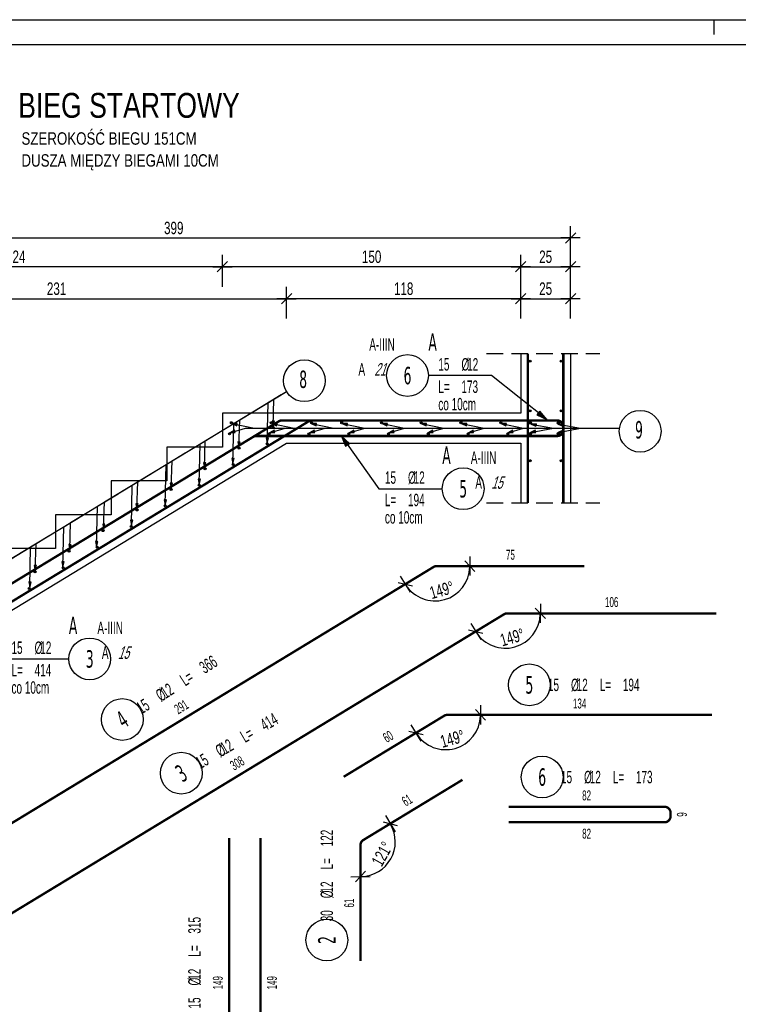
# Model space of a CAD drawing. Header units: millimetres. Extents: x 357 to 339450, y 65 to 10017.
# Tile 3 of 24: x 609 to 970, y 558 to 1053. Entities that reach past the tile are written whole.
import ezdxf
from ezdxf.enums import TextEntityAlignment as Align

# ---------------------------------------------------------------- set-up
doc = ezdxf.new("R2010")
doc.units = ezdxf.units.MM
doc.header["$LTSCALE"] = 25
doc.linetypes.add('Ukryta', pattern=[1, 0.333333, -0.166667, 0.333333, -0.166667])
for name, color, linetype in [('BA_txg', 3, 'Continuous'), ('BA_txs', 2, 'Continuous'), ('BA_wic', 1, 'Continuous'), ('BA_wig', 3, 'Continuous'), ('BA_wis', 2, 'Continuous'), ('BZ_odn', 1, 'Continuous'), ('BZ_opi1', 7, 'Continuous'), ('BZ_opi2', 4, 'Continuous'), ('BZ_opi3', 30, 'Continuous'), ('BZ_opi4', 53, 'Continuous'), ('BZ_P_prz', 4, 'Continuous'), ('BZ_P_wid', 3, 'Continuous'), ('BZ_P_wyc', 134, 'Continuous'), ('BZ_pdz', 2, 'Continuous'), ('BZ_pom', 6, 'Continuous'), ('BZ_ram', 2, 'Continuous'), ('BZ_wym', 1, 'Continuous')]:
    doc.layers.add(name, color=color, linetype=linetype)
doc.styles.add('BIKTBG', font='tahoma.ttf', dxfattribs={"width": 0.85})
doc.styles.add('BIKTC', font='bikromsw.shx', dxfattribs={"width": 0.85})
doc.styles.add('BIKTG', font='bikromsw.shx', dxfattribs={"width": 0.6})
doc.styles.add('BIKTS', font='bikromsw.shx', dxfattribs={"width": 0.6})
doc.styles.add('BIKWYM', font='bikromsw.shx', dxfattribs={"width": 0.7})
doc.dimstyles.new('BZ_KR_25_cm', dxfattribs={"dimscale": 0.25, "dimtxt": 25, "dimasz": 1.666667, "dimexe": 24, "dimexo": 0, "dimgap": 0, "dimtad": 0, "dimdec": 1, "dimrnd": 0.5, "dimzin": 9, "dimdsep": 46, "dimtxsty": 'BIKWYM', "dimblk": 'WYM-KR', "dimcen": 0, "dimdle": 20, "dimclrd": 256, "dimclre": 256, "dimclrt": 7, "dimadec": 0, "dimazin": 0, "dimtfac": 0.033333, "dimtdec": 1, "dimtmove": 0, "dimatfit": 3, "dimldrblk": 'WYM-KR', "dimfxl": 1, "dimtvp": 0.8, "dimtolj": 1, "dimarcsym": 0})
doc.dimstyles.new('BZ_ST_25_cm', dxfattribs={"dimscale": 0.25, "dimtxt": 25, "dimasz": 1.666667, "dimexe": 24, "dimexo": 0, "dimgap": 0, "dimtad": 0, "dimdec": 1, "dimrnd": 0.5, "dimdsep": 46, "dimtxsty": 'BIKWYM', "dimblk": 'WYM-ST', "dimcen": 0, "dimdle": 20, "dimclrd": 256, "dimclre": 256, "dimclrt": 7, "dimadec": 0, "dimazin": 0, "dimtfac": 0.033333, "dimtdec": 1, "dimtix": 1, "dimtmove": 2, "dimatfit": 3, "dimldrblk": 'WYM-ST', "dimfxl": 1, "dimtvp": 0.8, "dimtolj": 1, "dimtzin": 0, "dimarcsym": 0})

# ---------------------------------------------------------------- blocks, each defined once
blk = doc.blocks.new('PRET3')
blk.add_hatch(color=0).paths.add_polyline_path([(0.5, 0, 1), (-0.5, 0, 1)])
at = {"color": 0}
blk.add_circle((0, 0), 0.5, dxfattribs=at)
blk = doc.blocks.new('WYM-ST')
blk.add_hatch(color=256).paths.add_polyline_path([(-13, 2.9), (0, 0), (-13, -2.9)])
blk.add_lwpolyline([(0, 0), (-13, 2.9), (-13, -2.9), (0, 0)])
blk = doc.blocks.new('bik_BlkOpPretU', base_point=(105910.36, 88870.51))
at = {"layer": 'BZ_opi2', "style": 'BIKTBG', "width": 0.6}
blk.add_attdef('NUMER', text='', height=8.75, dxfattribs=at).set_placement((105925.86, 88870.51), align=Align.MIDDLE_CENTER)
at = {"layer": 'BZ_opi4', "style": 'BIKTS', "width": 0.6, "flags": 1}
for tag, p in [('SZTUK', (105915.36, 88851.76)), ('PRZEKROJ', (105915.36, 88833.01)), ('PRZEDR_FI', (105915.36, 88776.76))]:
    blk.add_attdef(tag, p, '', height=6.25, dxfattribs=at)
at = {"layer": 'BZ_pom', "width": 0.6}
for tag, p, height, style, flags in [('POZYCJA', (105915.36, 88861.14), 8.75, 'BIKTBG', 3), ('GATUNEK', (105915.36, 88842.39), 6.25, 'BIKTS', 1), ('METODA_L', (105915.36, 88804.89), 6.25, 'BIKTS', 3)]:
    blk.add_attdef(tag, p, '', height=height, dxfattribs=dict(at, style=style, flags=flags))
at = {"layer": 'BZ_wym', "width": 0.6}
for tag, p, height, style, flags in [('DLUGOSC', (105915.36, 88823.64), 6.25, 'BIKTS', 1), ('UWAGA', (105915.36, 88814.26), 6.25, 'BIKTS', 1), ('TYP_PRETA', (105915.36, 88795.51), 6.25, 'BIKTS', 3), ('PRZEDR_NR', (105915.36, 88786.14), 8.75, 'BIKTBG', 1), ('PRZEDR_L', (105915.36, 88767.39), 6.25, 'BIKTS', 1), ('PRZEDR_SZT', (105915.36, 88758.01), 6.25, 'BIKTS', 1), ('EURO_KOD', (105915.36, 88748.64), 6.25, 'BIKTS', 3), ('EURO_KOD_SEGMENTY', (105926.44, 88748.64), 6.25, 'BIKTS', 3), ('HAK_1', (105915.36, 88739.26), 6.25, 'BIKTS', 3), ('HAK_2', (105915.36, 88729.89), 6.25, 'BIKTS', 3), ('ID', (105915.36, 88720.51), 6.25, 'BIKTS', 3), ('ID_C', (105915.36, 88711.14), 6.25, 'BIKTS', 3), ('b_atr_0', (105915.36, 88701.76), 6.25, 'BIKTS', 3)]:
    blk.add_attdef(tag, p, '', height=height, dxfattribs=dict(at, style=style, flags=flags))
blk = doc.blocks.new('bik_BlkOpPret', base_point=(1524.45, 7050.26))
at = {"layer": 'BZ_opi1', "style": 'BIKTS', "width": 0.6}
for tag, p in [('SZTUK', (1533.83, 7057.76)), ('PRZEDR_FI', (1554.72, 7057.76)), ('PRZEKROJ', (1563.29, 7057.76)), ('DLUGOSC', (1568.65, 7024.01)), ('PRZEDR_L', (1533.83, 7024.01)), ('UWAGA', (1533.83, 6997.76))]:
    blk.add_attdef(tag, p, '', height=18.75, dxfattribs=at)
at = {"layer": 'BZ_opi2', "style": 'BIKTBG', "width": 0.6}
blk.add_attdef('NUMER', text='', height=26.25, dxfattribs=at).set_placement((1620.77, 7050.26), align=Align.MIDDLE_CENTER)
at = {"layer": 'BZ_pom', "width": 0.6}
for tag, p, height, style in [('POZYCJA', (1589.27, 7087.76), 26.25, 'BIKTBG'), ('GATUNEK', (1630.22, 7087.76), 18.75, 'BIKTS'), ('METODA_L', (1639.09, 7050.26), 18.75, 'BIKTS'), ('EURO_KOD', (1663.74, 7050.26), 18.75, 'BIKTS')]:
    blk.add_attdef(tag, p, '', height=height, dxfattribs=dict(at, style=style))
at = {"layer": 'BZ_wym', "width": 0.6}
for tag, p, height, style, flags in [('PRZEDR_NR', (1533.83, 6969.63), 26.25, 'BIKTBG', 1), ('PRZEDR_SZT', (1533.83, 6941.51), 18.75, 'BIKTS', 1), ('TYP_PRETA', (1533.83, 6913.38), 18.75, 'BIKTS', 3), ('EURO_KOD_SEGMENTY', (1567.58, 6885.26), 18.75, 'BIKTS', 3), ('HAK_1', (1533.83, 6857.13), 18.75, 'BIKTS', 3), ('HAK_2', (1533.83, 6829.01), 18.75, 'BIKTS', 3), ('ID', (1533.83, 6800.88), 18.75, 'BIKTS', 3), ('ID_C', (1533.83, 6772.76), 18.75, 'BIKTS', 3), ('b_atr_0', (1533.83, 6744.63), 18.75, 'BIKTS', 3)]:
    blk.add_attdef(tag, p, '', height=height, dxfattribs=dict(at, style=style, flags=flags))
blk = doc.blocks.new('WYM-KR')
at = {"linetype": 'ByBlock'}
blk.add_line((11.52, 0), (-11.52, 0), dxfattribs=at)
at = {"color": 7, "linetype": 'ByBlock'}
blk.add_line((6.24, 6.24), (-6.24, -6.24), dxfattribs=at)
blk = doc.blocks.new('*D1295')
at = {"layer": 'BZ_wym', "lineweight": -2}
for p, q in [((511.48, 902.25), (511.48, 918.25)), ((742.68, 902.25), (742.68, 918.25)), ((511.9, 912.25), (742.27, 912.25))]:
    blk.add_line(p, q, dxfattribs=at)
at = {"layer": 'Defpoints', "color": 0}
for p in [(742.68, 912.25), (511.48, 902.25), (742.68, 902.25)]:
    blk.add_point(p, dxfattribs=at)
at = {"layer": 'BZ_wym', "lineweight": -2, "xscale": 0.4166666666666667, "yscale": 0.4166666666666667, "zscale": 0.4166666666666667, "rotation": 180}
blk.add_blockref('WYM-KR', (511.48, 912.25), dxfattribs=at)
at = {"layer": 'BZ_wym', "lineweight": -2, "xscale": 0.4166666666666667, "yscale": 0.4166666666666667, "zscale": 0.4166666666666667}
blk.add_blockref('WYM-KR', (742.68, 912.25), dxfattribs=at)
at = {"layer": 'BZ_wym', "color": 7, "insert": (627.08, 917.25), "char_height": 6.25, "attachment_point": 5, "style": 'BIKWYM'}
blk.add_mtext('\\A1;231', dxfattribs=at)
blk = doc.blocks.new('*D1296')
at = {"layer": 'BZ_wym', "lineweight": -2}
for p, q in [((742.68, 902.25), (742.68, 918.25)), ((860.48, 902.25), (860.48, 918.25)), ((860.07, 912.25), (743.1, 912.25))]:
    blk.add_line(p, q, dxfattribs=at)
at = {"layer": 'Defpoints', "color": 0}
for p in [(742.68, 912.25), (742.68, 902.25), (860.48, 902.25)]:
    blk.add_point(p, dxfattribs=at)
at = {"layer": 'BZ_wym', "lineweight": -2, "xscale": 0.4166666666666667, "yscale": 0.4166666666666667, "zscale": 0.4166666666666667, "rotation": 180}
blk.add_blockref('WYM-KR', (742.68, 912.25), dxfattribs=at)
at = {"layer": 'BZ_wym', "lineweight": -2, "xscale": 0.4166666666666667, "yscale": 0.4166666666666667, "zscale": 0.4166666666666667}
blk.add_blockref('WYM-KR', (860.48, 912.25), dxfattribs=at)
at = {"layer": 'BZ_wym', "color": 7, "insert": (801.58, 917.25), "char_height": 6.25, "attachment_point": 5, "style": 'BIKWYM'}
blk.add_mtext('\\A1;118', dxfattribs=at)
blk = doc.blocks.new('*D1297')
at = {"layer": 'BZ_wym', "lineweight": -2}
for p, q in [((860.48, 902.25), (860.48, 918.25)), ((885.48, 902.25), (885.48, 918.25)), ((860.9, 912.25), (885.07, 912.25))]:
    blk.add_line(p, q, dxfattribs=at)
at = {"layer": 'Defpoints', "color": 0}
for p in [(885.48, 912.25), (860.48, 902.25), (885.48, 902.25)]:
    blk.add_point(p, dxfattribs=at)
at = {"layer": 'BZ_wym', "lineweight": -2, "xscale": 0.4166666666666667, "yscale": 0.4166666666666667, "zscale": 0.4166666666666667, "rotation": 180}
blk.add_blockref('WYM-KR', (860.48, 912.25), dxfattribs=at)
at = {"layer": 'BZ_wym', "lineweight": -2, "xscale": 0.4166666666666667, "yscale": 0.4166666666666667, "zscale": 0.4166666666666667}
blk.add_blockref('WYM-KR', (885.48, 912.25), dxfattribs=at)
at = {"layer": 'BZ_wym', "color": 7, "insert": (872.98, 917.25), "char_height": 6.25, "attachment_point": 5, "style": 'BIKWYM'}
blk.add_mtext('\\A1;25', dxfattribs=at)
blk = doc.blocks.new('*D1298')
at = {"layer": 'BZ_wym', "lineweight": -2}
for p, q in [((486.48, 918.3), (486.48, 934.3)), ((710.48, 918.3), (710.48, 934.3)), ((710.07, 928.3), (486.9, 928.3))]:
    blk.add_line(p, q, dxfattribs=at)
at = {"layer": 'Defpoints', "color": 0}
for p in [(486.48, 928.3), (486.48, 918.3), (710.48, 918.3)]:
    blk.add_point(p, dxfattribs=at)
at = {"layer": 'BZ_wym', "lineweight": -2, "xscale": 0.4166666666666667, "yscale": 0.4166666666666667, "zscale": 0.4166666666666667, "rotation": 180}
blk.add_blockref('WYM-KR', (486.48, 928.3), dxfattribs=at)
at = {"layer": 'BZ_wym', "lineweight": -2, "xscale": 0.4166666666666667, "yscale": 0.4166666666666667, "zscale": 0.4166666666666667}
blk.add_blockref('WYM-KR', (710.48, 928.3), dxfattribs=at)
at = {"layer": 'BZ_wym', "color": 7, "insert": (598.48, 933.3), "char_height": 6.25, "attachment_point": 5, "style": 'BIKWYM'}
blk.add_mtext('\\A1;8x28=224', dxfattribs=at)
blk = doc.blocks.new('*D1299')
at = {"layer": 'BZ_wym', "lineweight": -2}
for p, q in [((710.48, 918.3), (710.48, 934.3)), ((860.48, 918.3), (860.48, 934.3)), ((860.07, 928.3), (710.9, 928.3))]:
    blk.add_line(p, q, dxfattribs=at)
at = {"layer": 'Defpoints', "color": 0}
for p in [(710.48, 928.3), (710.48, 918.3), (860.48, 918.3)]:
    blk.add_point(p, dxfattribs=at)
at = {"layer": 'BZ_wym', "lineweight": -2, "xscale": 0.4166666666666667, "yscale": 0.4166666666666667, "zscale": 0.4166666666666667, "rotation": 180}
blk.add_blockref('WYM-KR', (710.48, 928.3), dxfattribs=at)
at = {"layer": 'BZ_wym', "lineweight": -2, "xscale": 0.4166666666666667, "yscale": 0.4166666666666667, "zscale": 0.4166666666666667}
blk.add_blockref('WYM-KR', (860.48, 928.3), dxfattribs=at)
at = {"layer": 'BZ_wym', "color": 7, "insert": (785.48, 933.3), "char_height": 6.25, "attachment_point": 5, "style": 'BIKWYM'}
blk.add_mtext('\\A1;150', dxfattribs=at)
blk = doc.blocks.new('*D1300')
at = {"layer": 'BZ_wym', "lineweight": -2}
for p, q in [((860.48, 918.3), (860.48, 934.3)), ((885.48, 918.3), (885.48, 934.3)), ((860.9, 928.3), (885.07, 928.3))]:
    blk.add_line(p, q, dxfattribs=at)
at = {"layer": 'Defpoints', "color": 0}
for p in [(885.48, 928.3), (860.48, 918.3), (885.48, 918.3)]:
    blk.add_point(p, dxfattribs=at)
at = {"layer": 'BZ_wym', "lineweight": -2, "xscale": 0.4166666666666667, "yscale": 0.4166666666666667, "zscale": 0.4166666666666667, "rotation": 180}
blk.add_blockref('WYM-KR', (860.48, 928.3), dxfattribs=at)
at = {"layer": 'BZ_wym', "lineweight": -2, "xscale": 0.4166666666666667, "yscale": 0.4166666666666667, "zscale": 0.4166666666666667}
blk.add_blockref('WYM-KR', (885.48, 928.3), dxfattribs=at)
at = {"layer": 'BZ_wym', "color": 7, "insert": (872.98, 933.3), "char_height": 6.25, "attachment_point": 5, "style": 'BIKWYM'}
blk.add_mtext('\\A1;25', dxfattribs=at)
blk = doc.blocks.new('*D1301')
at = {"layer": 'BZ_wym', "lineweight": -2}
for p, q in [((486.48, 932.78), (486.48, 948.78)), ((885.48, 932.78), (885.48, 948.78)), ((486.9, 942.78), (885.07, 942.78))]:
    blk.add_line(p, q, dxfattribs=at)
at = {"layer": 'Defpoints', "color": 0}
for p in [(885.48, 942.78), (486.48, 932.78), (885.48, 932.78)]:
    blk.add_point(p, dxfattribs=at)
at = {"layer": 'BZ_wym', "lineweight": -2, "xscale": 0.4166666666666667, "yscale": 0.4166666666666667, "zscale": 0.4166666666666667, "rotation": 180}
blk.add_blockref('WYM-KR', (486.48, 942.78), dxfattribs=at)
at = {"layer": 'BZ_wym', "lineweight": -2, "xscale": 0.4166666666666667, "yscale": 0.4166666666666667, "zscale": 0.4166666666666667}
blk.add_blockref('WYM-KR', (885.48, 942.78), dxfattribs=at)
at = {"layer": 'BZ_wym', "color": 7, "insert": (685.98, 947.78), "char_height": 6.25, "attachment_point": 5, "style": 'BIKWYM'}
blk.add_mtext('\\A1;399', dxfattribs=at)
blk = doc.blocks.new('*D1303')
at = {"layer": 'BZ_opi3', "lineweight": -2}
for p, q in [((816.62, 777.41), (797.25, 765.65)), ((818.18, 777.84), (840.84, 777.84))]:
    blk.add_line(p, q, dxfattribs=at)
blk.add_arc((817.34, 777.84), 17.5, 212.6279, 358.6358, dxfattribs=at)
at = {"layer": 'Defpoints', "color": 0}
for p in [(816.62, 777.41), (817.34, 777.84), (818.18, 777.84), (822.05, 760.99)]:
    blk.add_point(p, dxfattribs=at)
at = {"layer": 'BZ_opi3', "lineweight": -2, "xscale": 0.4166666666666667, "yscale": 0.4166666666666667, "zscale": 0.4166666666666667}
for p, rotation in [((834.84, 777.84), 89.31789127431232), ((802.38, 768.76), 121.9458389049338)]:
    blk.add_blockref('WYM-KR', p, dxfattribs=dict(at, rotation=rotation))
at = {"layer": 'BZ_opi3', "color": 7, "insert": (820.7, 765.8), "char_height": 6.25, "attachment_point": 5, "rotation": 15.6319, "style": 'BIKWYM'}
blk.add_mtext('\\A1;149%%d', dxfattribs=at)
blk = doc.blocks.new('bik_BlkOpPretW', base_point=(105677.04, 88760.85))
at = {"layer": 'BZ_opi2', "style": 'BIKTBG', "width": 0.6}
blk.add_attdef('NUMER', text='', height=8.75, dxfattribs=at).set_placement((105692.54, 88760.85), align=Align.MIDDLE_CENTER)
at = {"layer": 'BZ_opi4', "style": 'BIKTS', "width": 0.6}
for tag, p in [('SZTUK', (105701.65, 88757.73)), ('PRZEDR_FI', (105713.26, 88757.73)), ('PRZEKROJ', (105716.11, 88757.73)), ('PRZEDR_L', (105727.72, 88757.73)), ('DLUGOSC', (105739.33, 88757.73))]:
    blk.add_attdef(tag, p, '', height=6.25, dxfattribs=at)
at = {"layer": 'BZ_pom', "width": 0.6}
for tag, p, height, style, flags in [('POZYCJA', (105701.65, 88748.35), 8.75, 'BIKTBG', 3), ('GATUNEK', (105701.65, 88738.98), 6.25, 'BIKTS', 1), ('METODA_L', (105701.65, 88720.23), 6.25, 'BIKTS', 3)]:
    blk.add_attdef(tag, p, '', height=height, dxfattribs=dict(at, style=style, flags=flags))
at = {"layer": 'BZ_wym', "width": 0.6}
for tag, p, height, style, flags in [('UWAGA', (105701.65, 88729.6), 6.25, 'BIKTS', 1), ('TYP_PRETA', (105701.65, 88710.85), 6.25, 'BIKTS', 3), ('PRZEDR_NR', (105701.65, 88701.48), 8.75, 'BIKTBG', 1), ('PRZEDR_SZT', (105701.65, 88692.1), 6.25, 'BIKTS', 1), ('EURO_KOD', (105701.65, 88682.73), 6.25, 'BIKTS', 3), ('EURO_KOD_SEGMENTY', (105712.72, 88682.73), 6.25, 'BIKTS', 3), ('HAK_1', (105701.65, 88673.35), 6.25, 'BIKTS', 3), ('HAK_2', (105701.65, 88663.98), 6.25, 'BIKTS', 3), ('ID', (105701.65, 88654.6), 6.25, 'BIKTS', 3), ('ID_C', (105701.65, 88645.23), 6.25, 'BIKTS', 3), ('b_atr_0', (105701.65, 88635.85), 6.25, 'BIKTS', 3)]:
    blk.add_attdef(tag, p, '', height=height, dxfattribs=dict(at, style=style, flags=flags))
blk = doc.blocks.new('*D1304')
at = {"layer": 'BZ_opi3', "lineweight": -2}
for p, q in [((852.07, 753.64), (832.7, 741.87)), ((853.63, 754.07), (876.29, 754.07))]:
    blk.add_line(p, q, dxfattribs=at)
blk.add_arc((852.79, 754.07), 17.5, 212.6279, 358.6358, dxfattribs=at)
at = {"layer": 'Defpoints', "color": 0}
for p in [(852.07, 753.64), (852.79, 754.07), (853.63, 754.07), (857.51, 737.22)]:
    blk.add_point(p, dxfattribs=at)
at = {"layer": 'BZ_opi3', "lineweight": -2, "xscale": 0.4166666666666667, "yscale": 0.4166666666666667, "zscale": 0.4166666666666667}
for p, rotation in [((870.29, 754.07), 89.31789361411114), ((837.83, 744.99), 121.9458409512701)]:
    blk.add_blockref('WYM-KR', p, dxfattribs=dict(at, rotation=rotation))
at = {"layer": 'BZ_opi3', "color": 7, "insert": (856.16, 742.03), "char_height": 6.25, "attachment_point": 5, "rotation": 15.6319, "style": 'BIKWYM'}
blk.add_mtext('\\A1;149%%d', dxfattribs=at)
blk = doc.blocks.new('*D1305')
at = {"layer": 'BZ_opi3', "lineweight": -2}
for p, q in [((823.55, 703.07), (846.21, 703.07)), ((821.99, 702.63), (802.62, 690.87))]:
    blk.add_line(p, q, dxfattribs=at)
blk.add_arc((822.71, 703.07), 17.5, 212.6279, 358.6358, dxfattribs=at)
at = {"layer": 'Defpoints', "color": 0}
for p in [(822.71, 703.07), (823.55, 703.07), (821.99, 702.63), (827.42, 686.21)]:
    blk.add_point(p, dxfattribs=at)
at = {"layer": 'BZ_opi3', "lineweight": -2, "xscale": 0.4166666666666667, "yscale": 0.4166666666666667, "zscale": 0.4166666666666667}
for p, rotation in [((840.21, 703.07), 89.31789127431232), ((807.75, 693.98), 121.9458389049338)]:
    blk.add_blockref('WYM-KR', p, dxfattribs=dict(at, rotation=rotation))
at = {"layer": 'BZ_opi3', "color": 7, "insert": (826.07, 691.03), "char_height": 6.25, "attachment_point": 5, "rotation": 15.6319, "style": 'BIKWYM'}
blk.add_mtext('\\A1;149%%d', dxfattribs=at)
blk = doc.blocks.new('*D1306')
at = {"layer": 'BZ_opi3', "lineweight": -2}
for p, q in [((781.31, 640.16), (799.95, 651.48)), ((779.87, 637.6), (779.87, 615.79))]:
    blk.add_line(p, q, dxfattribs=at)
blk.add_arc((779.87, 639.29), 17.5, 271.3642, 29.8995, dxfattribs=at)
at = {"layer": 'Defpoints', "color": 0}
for p in [(779.87, 639.29), (781.31, 640.16), (779.87, 637.6), (795.12, 630.7)]:
    blk.add_point(p, dxfattribs=at)
at = {"layer": 'BZ_opi3', "lineweight": -2, "xscale": 0.4166666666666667, "yscale": 0.4166666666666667, "zscale": 0.4166666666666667}
for p, rotation in [((794.83, 648.37), 120.5816157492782), ((779.87, 621.79), 180.6821087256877)]:
    blk.add_blockref('WYM-KR', p, dxfattribs=dict(at, rotation=rotation))
at = {"layer": 'BZ_opi3', "color": 7, "insert": (790.76, 633.16), "char_height": 6.25, "attachment_point": 5, "rotation": 60.6319, "style": 'BIKWYM'}
blk.add_mtext('\\A1;121%%d', dxfattribs=at)

msp = doc.modelspace()

# ---------------------------------------------------------------- linework, layer by layer
at = {"layer": 'BA_wic', "linetype": 'Ukryta'}
for points in [[(843.25, 884.64), (900.23, 884.64)], [(843.25, 809.64), (900.23, 809.64)]]:
    msp.add_lwpolyline(points, dxfattribs=at)
at = {"layer": 'BA_wig'}
msp.add_lwpolyline([(860.48, 843.24), (741.67, 843.24), (509.62, 702.35), (491.32, 691.24)], dxfattribs=at)
at = {"layer": 'BA_wis'}
for points in [[(860.48, 884.64), (860.48, 854.64)], [(885.48, 884.64), (885.48, 809.64)], [(860.48, 854.64), (710.48, 854.64), (710.48, 837.64), (682.48, 837.64), (682.48, 820.64), (654.48, 820.64), (654.48, 803.64), (626.48, 803.64), (626.48, 786.64), (598.48, 786.64), (598.48, 769.64), (570.48, 769.64), (570.48, 752.64), (542.48, 752.64), (542.48, 735.64), (514.48, 735.64), (514.48, 718.64), (486.48, 718.64)], [(860.48, 854.64), (738.49, 854.64)], [(486.48, 718.64), (486.48, 557.64), (511.48, 557.64), (511.48, 699.27), (742.68, 839.64), (860.48, 839.64)], [(860.48, 839.64), (860.48, 809.64)]]:
    msp.add_lwpolyline(points, dxfattribs=at)
at = {"layer": 'BZ_odn', "color": 252}
for centre in [(751.65, 871.01), (920.5, 845.64), (864.8, 718.15), (660.09, 700.74), (689.75, 673.77), (871.23, 671.81), (762.94, 589.89)]:
    msp.add_circle(centre, 10.5, dxfattribs=at)
at = {"layer": 'BZ_odn'}
for centre in [(803.52, 873.64), (831.5, 816.72), (643.74, 731.2)]:
    msp.add_circle(centre, 10.5, dxfattribs=at)
at = {"layer": 'BZ_P_wid', "color": 8, "const_width": 1.2}
for points in [[(864.08, 884.64), (864.08, 809.64)], [(881.88, 884.64), (881.88, 809.64)]]:
    msp.add_lwpolyline(points, dxfattribs=at)
at = {"layer": 'BZ_P_wid', "const_width": 1.2}
for points in [[(491.08, 700.22), (738.78, 850.61, -0.137266), (740.34, 851.04), (754.53, 851.04), (814.53, 851.04)], [(814.54, 851.04), (740.35, 851.04, 0.137266), (738.79, 850.61), (491.09, 700.22)], [(491.32, 691.24), (741.67, 843.24), (753.81, 850.61, -0.137266), (755.37, 851.04), (860.48, 851.04)], [(491.32, 691.24), (753.81, 850.61, -0.137266), (755.37, 851.04), (860.48, 851.04)], [(800.48, 843.24), (878.88, 843.24, 0.414214), (881.88, 846.24), (881.88, 848.04, 0.414214), (878.88, 851.04), (800.48, 851.04)], [(860.48, 843.24), (727.48, 843.24, 0.137266), (725.93, 842.8), (675.36, 812.1)]]:
    msp.add_lwpolyline(points, format="xyb", dxfattribs=at)
at = {"layer": 'BZ_P_wyc', "linetype": 'Continuous', "const_width": 1.2}
for points in [[(892.37, 777.84), (818.18, 777.84, 0.137266), (816.62, 777.41), (568.92, 627.02)], [(589.58, 594.27), (852.07, 753.64, -0.137266), (853.63, 754.07), (958.75, 754.07)], [(956.55, 703.07), (823.55, 703.07, 0.137266), (821.99, 702.63), (771.42, 671.93)], [(779.87, 579.29), (779.87, 637.6, -0.262048), (781.31, 640.16), (831.15, 670.42)], [(854.37, 649.07), (932.77, 649.07, 0.414214), (935.77, 652.07), (935.77, 653.87, 0.414214), (932.77, 656.87), (854.37, 656.87)], [(729.65, 641.1), (729.65, 495.7, -0.414214), (726.65, 492.7), (716.85, 492.7, -0.414214), (713.85, 495.7), (713.85, 641.1)]]:
    msp.add_lwpolyline(points, format="xyb", dxfattribs=at)
at = {"layer": 'BZ_pdz', "color": 1}
msp.add_line((957.49, 1052.51), (957.49, 1045.01), dxfattribs=at)
at = {"layer": 'BZ_ram', "color": 1}
msp.add_lwpolyline([(357.49, 310.01), (357.49, 1052.51), (1407.49, 1052.51), (1407.49, 310.01)], close=True, dxfattribs=at)
at = {"layer": 'BZ_ram'}
msp.add_lwpolyline([(1394.99, 466.2), (1394.99, 322.51), (407.49, 322.51), (407.49, 1040.01), (1394.99, 1040.01), (1394.99, 481.32)], dxfattribs=at)

# ---------------------------------------------------------------- block references
ref = msp.add_blockref('bik_BlkOpPret', (845.81, 873.64))
ref.add_attrib('NUMER', '6', dxfattribs={"layer": 'BZ_opi2', "height": 8.75, "style": 'BIKTBG', "width": 0.6}).set_placement((803.52, 873.64), align=Align.MIDDLE_CENTER)
ref.add_attrib('POZYCJA', 'A', (814.02, 886.14), dxfattribs={"layer": 'BZ_pom', "height": 8.75, "style": 'BIKTBG', "width": 0.6})
ref.add_attrib('SZTUK', '15', (819.02, 876.14), dxfattribs={"layer": 'BZ_opi1', "height": 6.25, "style": 'BIKTS', "width": 0.6})
ref.add_attrib('GATUNEK', 'A-IIIN', (784.3, 886.14), dxfattribs={"layer": 'BZ_pom', "height": 6.25, "style": 'BIKTS', "width": 0.6})
ref.add_attrib('PRZEKROJ', '12', (833.49, 876.14), dxfattribs={"layer": 'BZ_opi1', "height": 6.25, "style": 'BIKTS', "width": 0.6})
ref.add_attrib('DLUGOSC', '173', (830.63, 864.89), dxfattribs={"layer": 'BZ_opi1', "height": 6.25, "style": 'BIKTS', "width": 0.6})
ref.add_attrib('UWAGA', 'co 10cm', (819.02, 856.14), dxfattribs={"layer": 'BZ_opi1', "height": 6.25, "style": 'BIKTS', "width": 0.6})
ref.add_attrib('METODA_L', 'A', (778.85, 873.64), dxfattribs={"layer": 'BZ_pom', "height": 6.25, "style": 'BIKTS', "width": 0.6})
ref.add_attrib('PRZEDR_FI', '%%c', (830.63, 876.14), dxfattribs={"layer": 'BZ_opi1', "height": 6.25, "style": 'BIKTS', "width": 0.6})
ref.add_attrib('PRZEDR_L', 'L=', (819.02, 864.89), dxfattribs={"layer": 'BZ_opi1', "height": 6.25, "style": 'BIKTS', "width": 0.6})
ref.add_attrib('EURO_KOD', '21', (786.88, 873.64), dxfattribs={"layer": 'BZ_pom', "height": 6.25, "style": 'BIKTS', "oblique": 18, "width": 0.6})
for p, values in [((735.55, 871.75), {'NUMER': '8'}), ((904.4, 846.38), {'NUMER': '9'})]:
    msp.add_blockref('bik_BlkOpPretU', p).add_auto_attribs(values)
ref = msp.add_blockref('bik_BlkOpPret', (789.03, 816.72))
ref.add_attrib('NUMER', '5', dxfattribs={"layer": 'BZ_opi2', "height": 8.75, "style": 'BIKTBG', "width": 0.6}).set_placement((831.5, 816.72), align=Align.MIDDLE_CENTER)
ref.add_attrib('POZYCJA', 'A', (821, 829.22), dxfattribs={"layer": 'BZ_pom', "height": 8.75, "style": 'BIKTBG', "width": 0.6})
ref.add_attrib('SZTUK', '15', (792.16, 819.22), dxfattribs={"layer": 'BZ_opi1', "height": 6.25, "style": 'BIKTS', "width": 0.6})
ref.add_attrib('GATUNEK', 'A-IIIN', (835.36, 829.22), dxfattribs={"layer": 'BZ_pom', "height": 6.25, "style": 'BIKTS', "width": 0.6})
ref.add_attrib('PRZEKROJ', '12', (806.62, 819.22), dxfattribs={"layer": 'BZ_opi1', "height": 6.25, "style": 'BIKTS', "width": 0.6})
ref.add_attrib('DLUGOSC', '194', (803.77, 807.97), dxfattribs={"layer": 'BZ_opi1', "height": 6.25, "style": 'BIKTS', "width": 0.6})
ref.add_attrib('UWAGA', 'co 10cm', (792.16, 799.22), dxfattribs={"layer": 'BZ_opi1', "height": 6.25, "style": 'BIKTS', "width": 0.6})
ref.add_attrib('METODA_L', 'A', (837.61, 816.72), dxfattribs={"layer": 'BZ_pom', "height": 6.25, "style": 'BIKTS', "width": 0.6})
ref.add_attrib('PRZEDR_FI', '%%c', (803.77, 819.22), dxfattribs={"layer": 'BZ_opi1', "height": 6.25, "style": 'BIKTS', "width": 0.6})
ref.add_attrib('PRZEDR_L', 'L=', (792.16, 807.97), dxfattribs={"layer": 'BZ_opi1', "height": 6.25, "style": 'BIKTS', "width": 0.6})
ref.add_attrib('EURO_KOD', '15', (845.64, 816.72), dxfattribs={"layer": 'BZ_pom', "height": 6.25, "style": 'BIKTS', "oblique": 18, "width": 0.6})
ref = msp.add_blockref('bik_BlkOpPret', (601.28, 731.2))
ref.add_attrib('NUMER', '3', dxfattribs={"layer": 'BZ_opi2', "height": 8.75, "style": 'BIKTBG', "width": 0.6}).set_placement((643.74, 731.2), align=Align.MIDDLE_CENTER)
ref.add_attrib('POZYCJA', 'A', (633.24, 743.7), dxfattribs={"layer": 'BZ_pom', "height": 8.75, "style": 'BIKTBG', "width": 0.6})
ref.add_attrib('SZTUK', '15', (604.4, 733.7), dxfattribs={"layer": 'BZ_opi1', "height": 6.25, "style": 'BIKTS', "width": 0.6})
ref.add_attrib('GATUNEK', 'A-IIIN', (647.6, 743.7), dxfattribs={"layer": 'BZ_pom', "height": 6.25, "style": 'BIKTS', "width": 0.6})
ref.add_attrib('PRZEKROJ', '12', (618.86, 733.7), dxfattribs={"layer": 'BZ_opi1', "height": 6.25, "style": 'BIKTS', "width": 0.6})
ref.add_attrib('DLUGOSC', '414', (616.01, 722.45), dxfattribs={"layer": 'BZ_opi1', "height": 6.25, "style": 'BIKTS', "width": 0.6})
ref.add_attrib('UWAGA', 'co 10cm', (604.4, 713.7), dxfattribs={"layer": 'BZ_opi1', "height": 6.25, "style": 'BIKTS', "width": 0.6})
ref.add_attrib('METODA_L', 'A', (649.85, 731.2), dxfattribs={"layer": 'BZ_pom', "height": 6.25, "style": 'BIKTS', "width": 0.6})
ref.add_attrib('PRZEDR_FI', '%%c', (616.01, 733.7), dxfattribs={"layer": 'BZ_opi1', "height": 6.25, "style": 'BIKTS', "width": 0.6})
ref.add_attrib('PRZEDR_L', 'L=', (604.4, 722.45), dxfattribs={"layer": 'BZ_opi1', "height": 6.25, "style": 'BIKTS', "width": 0.6})
ref.add_attrib('EURO_KOD', '15', (657.88, 731.2), dxfattribs={"layer": 'BZ_pom', "height": 6.25, "style": 'BIKTS', "oblique": 18, "width": 0.6})
ref = msp.add_blockref('bik_BlkOpPretW', (647.03, 692.38), dxfattribs=dict(rotation=32.62921127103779))
ref.add_attrib('NUMER', '4', dxfattribs={"layer": 'BZ_opi2', "height": 8.75, "rotation": 32.6292, "style": 'BIKTBG', "width": 0.6}).set_placement((660.09, 700.74), align=Align.MIDDLE_CENTER)
ref.add_attrib('SZTUK', '15', (669.78, 703.23), dxfattribs={"layer": 'BZ_opi4', "height": 6.25, "rotation": 32.6292, "style": 'BIKTS', "width": 0.6})
ref.add_attrib('PRZEKROJ', '12', (681.96, 711.03), dxfattribs={"layer": 'BZ_opi4', "height": 6.25, "rotation": 32.6292, "style": 'BIKTS', "width": 0.6})
ref.add_attrib('DLUGOSC', '366', (701.51, 723.55), dxfattribs={"layer": 'BZ_opi4', "height": 6.25, "rotation": 32.6292, "style": 'BIKTS', "width": 0.6})
ref.add_attrib('PRZEDR_FI', '%%c', (679.56, 709.49), dxfattribs={"layer": 'BZ_opi4', "height": 6.25, "rotation": 32.6292, "style": 'BIKTS', "width": 0.6})
ref.add_attrib('PRZEDR_L', 'L=', (691.74, 717.29), dxfattribs={"layer": 'BZ_opi4', "height": 6.25, "rotation": 32.6292, "style": 'BIKTS', "width": 0.6})
ref = msp.add_blockref('bik_BlkOpPretW', (849.3, 718.15))
ref.add_attrib('NUMER', '5', dxfattribs={"layer": 'BZ_opi2', "height": 8.75, "style": 'BIKTBG', "width": 0.6}).set_placement((864.8, 718.15), align=Align.MIDDLE_CENTER)
ref.add_attrib('SZTUK', '15', (874.11, 715.02), dxfattribs={"layer": 'BZ_opi4', "height": 6.25, "style": 'BIKTS', "width": 0.6})
ref.add_attrib('PRZEKROJ', '12', (888.58, 715.02), dxfattribs={"layer": 'BZ_opi4', "height": 6.25, "style": 'BIKTS', "width": 0.6})
ref.add_attrib('DLUGOSC', '194', (911.79, 715.02), dxfattribs={"layer": 'BZ_opi4', "height": 6.25, "style": 'BIKTS', "width": 0.6})
ref.add_attrib('PRZEDR_FI', '%%c', (885.72, 715.02), dxfattribs={"layer": 'BZ_opi4', "height": 6.25, "style": 'BIKTS', "width": 0.6})
ref.add_attrib('PRZEDR_L', 'L=', (900.19, 715.02), dxfattribs={"layer": 'BZ_opi4', "height": 6.25, "style": 'BIKTS', "width": 0.6})
ref = msp.add_blockref('bik_BlkOpPretW', (676.37, 665.96), dxfattribs=dict(rotation=30.25731488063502))
ref.add_attrib('NUMER', '3', dxfattribs={"layer": 'BZ_opi2', "height": 8.75, "rotation": 30.2573, "style": 'BIKTBG', "width": 0.6}).set_placement((689.75, 673.77), align=Align.MIDDLE_CENTER)
ref.add_attrib('SZTUK', '15', (699.35, 675.75), dxfattribs={"layer": 'BZ_opi4', "height": 6.25, "rotation": 30.2573, "style": 'BIKTS', "width": 0.6})
ref.add_attrib('PRZEKROJ', '12', (711.84, 683.04), dxfattribs={"layer": 'BZ_opi4', "height": 6.25, "rotation": 30.2573, "style": 'BIKTS', "width": 0.6})
ref.add_attrib('DLUGOSC', '414', (731.89, 694.73), dxfattribs={"layer": 'BZ_opi4', "height": 6.25, "rotation": 30.2573, "style": 'BIKTS', "width": 0.6})
ref.add_attrib('PRZEDR_FI', '%%c', (709.37, 681.6), dxfattribs={"layer": 'BZ_opi4', "height": 6.25, "rotation": 30.2573, "style": 'BIKTS', "width": 0.6})
ref.add_attrib('PRZEDR_L', 'L=', (721.87, 688.89), dxfattribs={"layer": 'BZ_opi4', "height": 6.25, "rotation": 30.2573, "style": 'BIKTS', "width": 0.6})
ref = msp.add_blockref('bik_BlkOpPretW', (855.73, 671.81))
ref.add_attrib('NUMER', '6', dxfattribs={"layer": 'BZ_opi2', "height": 8.75, "style": 'BIKTBG', "width": 0.6}).set_placement((871.23, 671.81), align=Align.MIDDLE_CENTER)
ref.add_attrib('SZTUK', '15', (880.69, 668.68), dxfattribs={"layer": 'BZ_opi4', "height": 6.25, "style": 'BIKTS', "width": 0.6})
ref.add_attrib('PRZEKROJ', '12', (895.15, 668.68), dxfattribs={"layer": 'BZ_opi4', "height": 6.25, "style": 'BIKTS', "width": 0.6})
ref.add_attrib('DLUGOSC', '173', (918.36, 668.68), dxfattribs={"layer": 'BZ_opi4', "height": 6.25, "style": 'BIKTS', "width": 0.6})
ref.add_attrib('PRZEDR_FI', '%%c', (892.29, 668.68), dxfattribs={"layer": 'BZ_opi4', "height": 6.25, "style": 'BIKTS', "width": 0.6})
ref.add_attrib('PRZEDR_L', 'L=', (906.76, 668.68), dxfattribs={"layer": 'BZ_opi4', "height": 6.25, "style": 'BIKTS', "width": 0.6})
ref = msp.add_blockref('bik_BlkOpPretW', (762.94, 574.39), dxfattribs=dict(rotation=90))
ref.add_attrib('NUMER', '2', dxfattribs={"layer": 'BZ_opi2', "height": 8.75, "rotation": 90, "style": 'BIKTBG', "width": 0.6}).set_placement((762.94, 589.89), align=Align.MIDDLE_CENTER)
ref.add_attrib('SZTUK', '30', (766.07, 599.27), dxfattribs={"layer": 'BZ_opi4', "height": 6.25, "rotation": 90, "style": 'BIKTS', "width": 0.6})
ref.add_attrib('PRZEKROJ', '12', (766.07, 613.73), dxfattribs={"layer": 'BZ_opi4', "height": 6.25, "rotation": 90, "style": 'BIKTS', "width": 0.6})
ref.add_attrib('DLUGOSC', '122', (766.07, 636.95), dxfattribs={"layer": 'BZ_opi4', "height": 6.25, "rotation": 90, "style": 'BIKTS', "width": 0.6})
ref.add_attrib('PRZEDR_FI', '%%c', (766.07, 610.88), dxfattribs={"layer": 'BZ_opi4', "height": 6.25, "rotation": 90, "style": 'BIKTS', "width": 0.6})
ref.add_attrib('PRZEDR_L', 'L=', (766.07, 625.34), dxfattribs={"layer": 'BZ_opi4', "height": 6.25, "rotation": 90, "style": 'BIKTS', "width": 0.6})
at = {"rotation": 90}
msp.add_blockref('bik_BlkOpPretW', (696.39, 530.82), dxfattribs=at).add_auto_attribs({'NUMER': '1', 'SZTUK': '15', 'PRZEKROJ': '12', 'DLUGOSC': '315', 'PRZEDR_FI': '%%c', 'PRZEDR_L': 'L='})
at = {"layer": 'BZ_P_prz', "color": 8}
for p in [(865.23, 880.84), (880.74, 880.84), (865.23, 855.84), (880.74, 855.84), (865.23, 830.84), (880.74, 830.84)]:
    msp.add_blockref('PRET3', p, dxfattribs=at)
at = {"layer": 'BZ_P_prz'}
for p in [(714.94, 849.94), (734.94, 849.94), (735.9, 847.57), (755.19, 849.94), (770.41, 849.94), (790.41, 849.94), (810.41, 849.94), (830.41, 849.94), (850.41, 849.94), (713.98, 844.34), (733.98, 844.34), (753.98, 844.34), (773.98, 844.34), (793.98, 844.34), (813.98, 844.34), (833.98, 844.34), (853.98, 844.34), (718.8, 837.19), (733, 839.26), (701.7, 826.81), (715.9, 828.88), (684.61, 816.43), (698.81, 818.5), (681.71, 808.12), (667.51, 806.05), (664.62, 797.74), (650.42, 795.67), (647.52, 787.36), (633.32, 785.29), (630.42, 776.98), (616.22, 774.91), (613.33, 766.6)]:
    msp.add_blockref('PRET3', p, dxfattribs=at)
at = {"layer": 'BZ_P_prz', "xscale": 1.2, "yscale": 1.2, "zscale": 1.2}
for p in [(865.31, 849.84), (879.33, 849.84), (865.31, 844.48), (879.33, 844.48)]:
    msp.add_blockref('PRET3', p, dxfattribs=at)

# ---------------------------------------------------------------- texts
at = {"layer": 'BA_txg', "style": 'BIKTG', "width": 0.8}
msp.add_text('BIEG STARTOWY', height=12.5, dxfattribs=at).set_placement((607.76, 1003.19))
at = {"layer": 'BA_txs', "style": 'BIKTS', "width": 0.8}
for s, p in [('SZEROKOŚĆ BIEGU 151CM', (609.41, 989.66)), ('DUSZA MIĘDZY BIEGAMI 10CM', (609.41, 978.63))]:
    msp.add_text(s, height=6.25, dxfattribs=at).set_placement(p)
at = {"layer": 'BZ_opi3', "style": 'BIKTC', "width": 0.6}
for s, rotation, p in [('75', 359.9998, (855.27, 783.54)), ('291', 31.2636, (689.81, 707.09)), ('134', 359.9998, (890.05, 708.77)), ('60', 31.2636, (793.75, 692.15)), ('308', 31.2637, (717.87, 678.82)), ('82', 359.9998, (893.57, 662.57)), ('61', 31.2637, (803.27, 660.17)), ('9', 90, (941.47, 652.97)), ('61', 90, (774.17, 608.44)), ('149', 90, (708.15, 568.4)), ('149', 89.9998, (735.35, 568.4))]:
    msp.add_text(s, height=5, rotation=rotation, dxfattribs=at).set_placement(p, align=Align.MIDDLE_CENTER)
for s, p in [('106', (906.19, 759.77)), ('82', (893.57, 643.37))]:
    msp.add_text(s, height=5, dxfattribs=at).set_placement(p, align=Align.MIDDLE_CENTER)

# ---------------------------------------------------------------- dimensions: what is measured, and where the dimension line sits
at = {"layer": 'BZ_opi3'}
for base, center, p1, p2, picture, middle in [((822.05, 760.99), (817.34, 777.84), (818.18, 777.84), (816.62, 777.41), '*D1303', (820.7, 765.8)), ((857.51, 737.22), (852.79, 754.07), (852.07, 753.64), (853.63, 754.07), '*D1304', (856.16, 742.03)), ((827.42, 686.21), (822.71, 703.07), (823.55, 703.07), (821.99, 702.63), '*D1305', (826.07, 691.03)), ((795.12, 630.7), (779.87, 639.29), (779.87, 637.6), (781.31, 640.16), '*D1306', (790.76, 633.16))]:
    dim = msp.add_angular_dim_3p(base=base, center=center, p1=p1, p2=p2, dimstyle='BZ_KR_25_cm', override={"dimrnd": 1, "dimatfit": 1}, dxfattribs=at)
    dim.commit()
    dim.dimension.update_dxf_attribs({"geometry": picture, "text_midpoint": middle})
at = {"layer": 'BZ_wym'}
for base, p1, p2, picture, middle in [((885.48, 942.78), (486.48, 932.78), (885.48, 932.78), '*D1301', (685.98, 947.78)), ((710.48, 928.3), (860.48, 918.3), (710.48, 918.3), '*D1299', (785.48, 933.3)), ((885.48, 928.3), (860.48, 918.3), (885.48, 918.3), '*D1300', (872.98, 933.3)), ((742.68, 912.25), (511.48, 902.25), (742.68, 902.25), '*D1295', (627.08, 917.25)), ((742.68, 912.25), (860.48, 902.25), (742.68, 902.25), '*D1296', (801.58, 917.25)), ((885.48, 912.25), (860.48, 902.25), (885.48, 902.25), '*D1297', (872.98, 917.25))]:
    dim = msp.add_linear_dim(base=base, p1=p1, p2=p2, dimstyle='BZ_KR_25_cm', override={"dimdec": 0, "dimrnd": 1, "dimatfit": 1}, dxfattribs=at)
    dim.commit()
    dim.dimension.update_dxf_attribs({"geometry": picture, "text_midpoint": middle})
dim = msp.add_linear_dim(base=(486.48, 928.3), p1=(710.48, 918.3), p2=(486.48, 918.3), text='8x28=<>', dimstyle='BZ_KR_25_cm', override={"dimdec": 0, "dimrnd": 1, "dimtxsty": 'BIKWYM', "dimatfit": 1}, dxfattribs=at)
dim.commit()
dim.dimension.update_dxf_attribs({"geometry": '*D1298', "text_midpoint": (598.48, 933.3)})

# ---------------------------------------------------------------- leaders
at = {"layer": 'BZ_odn'}
for points in [[(873.49, 851.47), (845.81, 873.64), (814.02, 873.64)], [(770.28, 843.24), (789.03, 816.72), (821, 816.72)], [(586.93, 749.73), (601.28, 731.2), (633.24, 731.2)]]:
    msp.add_leader(points, dimstyle='BZ_ST_25_cm', dxfattribs=at)
at = {"layer": 'BZ_odn', "color": 252}
for points in [[(715.75, 829.29), (716.17, 849.54), (740.03, 864.02)], [(718.7, 837.62), (719.13, 851.34), (742.99, 865.82)], [(733, 839.76), (733.42, 860.01), (742.64, 865.61)], [(735.91, 848.07), (736.34, 861.78), (742.64, 865.61)], [(698.79, 818.99), (699.22, 839.24), (723.08, 853.73)], [(701.41, 827.12), (701.84, 840.84), (725.7, 855.32)], [(714.13, 844.84), (722.05, 847.14), (742.11, 847.14)], [(715.26, 849.48), (726.57, 847.14), (890.11, 847.14)], [(734.13, 844.84), (742.05, 847.14), (762.11, 847.14)], [(735.26, 849.48), (746.57, 847.14), (910.11, 847.14)], [(754.19, 844.84), (762.11, 847.14), (780.89, 847.14)], [(755.13, 849.48), (766.44, 847.14), (785.22, 847.14)], [(770.72, 849.48), (782.03, 847.14), (800.81, 847.14)], [(774.11, 844.84), (782.03, 847.14), (800.81, 847.14)], [(790.71, 849.48), (802.02, 847.14), (820.8, 847.14)], [(794.1, 844.84), (802.02, 847.14), (820.8, 847.14)], [(810.43, 849.48), (821.74, 847.14), (840.52, 847.14)], [(813.82, 844.84), (821.74, 847.14), (840.52, 847.14)], [(830.73, 849.48), (842.04, 847.14), (860.82, 847.14)], [(834.12, 844.84), (842.04, 847.14), (860.82, 847.14)], [(850.6, 849.48), (861.91, 847.14), (880.69, 847.14)], [(853.98, 844.84), (861.91, 847.14), (880.69, 847.14)], [(865.31, 845.08), (876.94, 847.14), (895.72, 847.14)], [(865.63, 849.24), (876.94, 847.14), (895.72, 847.14)], [(879.23, 849.24), (890.54, 847.14), (910.11, 847.14)], [(879.33, 845.08), (890.54, 847.14), (910.11, 847.14)], [(681.7, 808.61), (682.13, 828.87), (705.99, 843.35)], [(684.72, 816.99), (685.15, 830.7), (709.01, 845.19)], [(664.71, 798.29), (665.13, 818.55), (688.99, 833.03)], [(667.45, 806.5), (667.88, 820.22), (691.74, 834.7)], [(647.15, 787.64), (647.57, 807.89), (671.43, 822.38)], [(650.74, 796.36), (651.17, 810.07), (675.03, 824.56)], [(630.25, 777.38), (630.68, 797.63), (654.53, 812.12)], [(633.7, 786.01), (634.13, 799.72), (657.98, 814.21)], [(613.58, 767.26), (614.01, 787.51), (637.87, 802)], [(616.37, 775.49), (616.8, 789.2), (640.66, 803.69)], [(599.45, 765.22), (599.88, 778.93), (623.74, 793.42)], [(595.88, 756.51), (596.31, 776.76), (620.17, 791.25)]]:
    msp.add_leader(points, dimstyle='BZ_ST_25_cm', override={"dimasz": 0.8, "dimclrd": 252}, dxfattribs=at)

doc.saveas('drawing.dxf')
